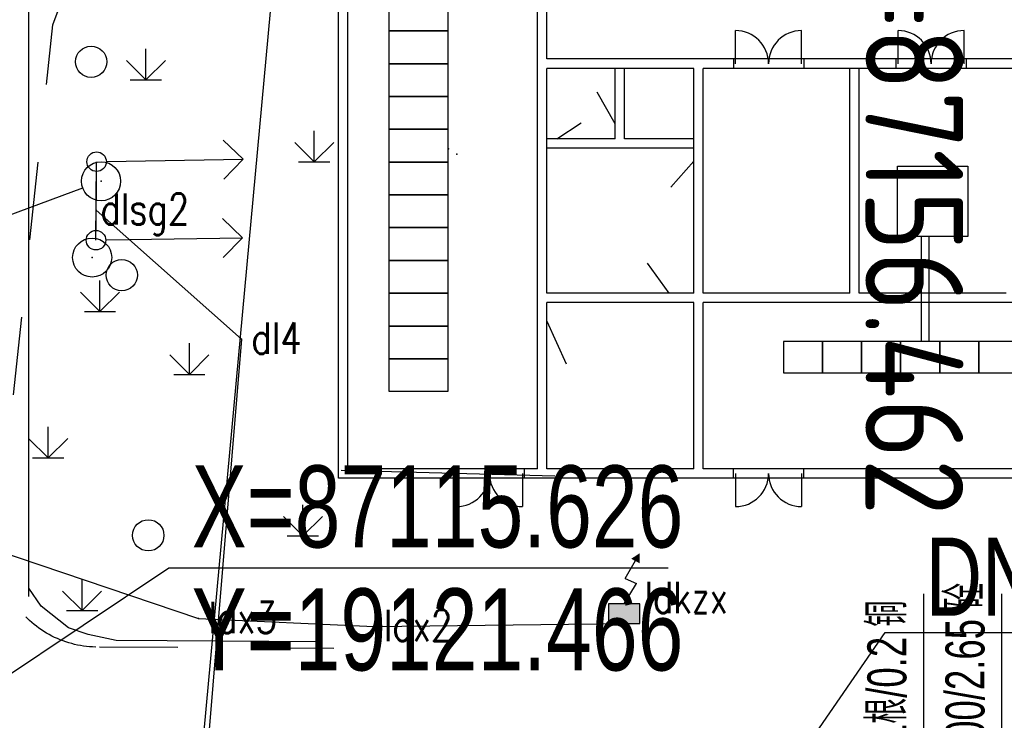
# Model space of a CAD drawing. Header units: millimetres. Extents: x 1371 to 38096, y 232 to 174236.
# Tile 70 of 84: x 19128 to 19153, y 87119 to 87137. Entities that reach past the tile are written whole.
import ezdxf
from ezdxf.enums import TextEntityAlignment as Align

# ---------------------------------------------------------------- set-up
doc = ezdxf.new("R2010")
doc.units = ezdxf.units.MM
doc.header["$LTSCALE"] = 10
doc.linetypes.add('CENTER', pattern=[50.800000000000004, 31.75, -6.35, 6.35, -6.35])
doc.linetypes.add('X6', pattern=[2, 1, -1])
for name, color, linetype in [('0提标-坐标', 3, 'Continuous'), ('DLSS', 30, 'Continuous'), ('dx', 8, 'Continuous'), ('GXYZ', 2, 'Continuous'), ('LOCKUP', 7, 'Continuous'), ('ZBTZ', 8, 'Continuous'), ('坐标', 7, 'Continuous'), ('标注', 7, 'Continuous'), ('电力', 180, 'Continuous'), ('管线标注', 3, 'Continuous'), ('给水', 5, 'Continuous')]:
    doc.layers.add(name, color=color, linetype=linetype)
doc.layers.add('ASSIST', color=7, linetype='Continuous', plot=False)
doc.styles.add('HZ', font='rs.shx', dxfattribs={"width": 0.8, "bigfont": 'hztxt.shx'})
doc.styles.add('SMEDI', font='smsim1.shx', dxfattribs={"width": 0.75, "bigfont": 'smfs.shx'})
doc.styles.add('SMEDI1', font='smsim.shx', dxfattribs={"width": 0.75, "bigfont": 'smfs.shx'})
doc.styles.add('国标', font='gbenor.shx', dxfattribs={"bigfont": 'gbcbig.shx'})
doc.styles.add('宋体', font='smsim1.shx', dxfattribs={"bigfont": 'smfs.shx'})
doc.dimstyles.new('1-700', dxfattribs={"dimscale": 0.7, "dimtxt": 3, "dimasz": 1, "dimexe": 0.5, "dimexo": 0.5, "dimgap": 0, "dimtad": 1, "dimdsep": 46, "dimtxsty": 'SMEDI', "dimblk1": 'ARCHTICK', "dimblk2": 'ARCHTICK', "dimsah": 1, "dimcen": 0, "dimclrd": 7, "dimclre": 7, "dimclrt": 3, "dimazin": 0, "dimtfac": 1, "dimtix": 1, "dimtmove": 2, "dimatfit": 3, "dimldrblk": 'ARCHTICK', "dimfxl": 0, "dimtolj": 1, "dimtzin": 0, "dimarcsym": 0})

# ---------------------------------------------------------------- blocks, each defined once
blk = doc.blocks.new('gc122')
blk.add_circle((0, 0), 0.8)
blk = doc.blocks.new('*U325')
at = {"layer": 'ASSIST', "color": 8, "linetype": 'Continuous', "flags": 128}
blk.add_lwpolyline([(19129.954, 87130.931), (19129.97, 87132.94300000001)], dxfattribs=at)
at = {"layer": 'DLSS', "color": 8, "linetype": 'X6', "ltscale": 0.2, "flags": 128}
for points in [[(19127.42240812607, 87122.98942688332), (19128.845, 87136.45199999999), (19129.693, 87138.601)], [(19136.047, 87120.471), (19129.947, 87120.509)]]:
    blk.add_lwpolyline(points, dxfattribs=at)
blk.add_lwpolyline([(19129.947, 87120.509, -0.1211878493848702), (19128.75569570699, 87120.82945816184, -0.1211878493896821), (19127.849, 87121.666, -0.0682550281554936), (19127.54495072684, 87122.29846011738, -0.0682550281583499), (19127.42240812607, 87122.98942688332)], format="xyb", dxfattribs=at)
at = {"layer": 'dx', "linetype": 'Continuous', "ltscale": 0.5}
for p, q in [((19126.332012, 87131.059519), (19129.616279, 87132.269308)), ((19126.332012, 87131.059519), (19129.61627900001, 87132.269308)), ((19136.236279, 87125.045398), (19141.703293, 87124.894375))]:
    blk.add_line(p, q, dxfattribs=at)
at = {"layer": 'dx', "ltscale": 0.5}
for p, q in [((19136.236279, 87125.045398), (19141.703293, 87124.894375)), ((19128.55033400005, 87121.55658700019), (19128.236279, 87122.02101247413)), ((19129.24633400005, 87121.00358700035), (19128.55033400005, 87121.55658700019)), ((19129.75633400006, 87120.82858700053), (19129.24633400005, 87121.00358700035)), ((19130.47533400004, 87120.67758700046), (19129.75633400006, 87120.82858700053)), ((19135.69033400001, 87120.64258700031), (19130.47533400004, 87120.67758700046))]:
    blk.add_line(p, q, dxfattribs=at)
at = {"layer": 'dx', "linetype": 'Continuous', "ltscale": 0.3}
for centre, radius in [((19130.08546, 87132.442135), 0.4999999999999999), ((19130.08546, 87132.442135), 0.4999999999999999), ((19130.08546, 87132.442135), 0.5), ((19130.08546, 87132.442135), 0.5), ((19129.856868, 87130.487745), 0.4999999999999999), ((19129.856868, 87130.487745), 0.4999999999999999)]:
    blk.add_circle(centre, radius, dxfattribs=at)
at = {"layer": 'dx', "ltscale": 0.3}
for p in [(19139.195323, 87133.134321), (19139.195323, 87133.134321), (19130.08546, 87132.442135), (19130.08546, 87132.442135), (19129.856868, 87130.487745), (19129.856868, 87130.487745)]:
    blk.add_point(p, dxfattribs=at)
at = {"layer": 'GXYZ', "color": 8, "linetype": 'Continuous', "flags": 128}
blk.add_lwpolyline([(19129.95598800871, 87131.18099209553), (19129.96801199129, 87132.69300790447)], dxfattribs=at)
at = {"layer": 'ZBTZ', "color": 8, "ltscale": 0.3}
for p, q in [((19131.23188437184, 87135.0360836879), (19131.23188437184, 87135.83608368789)), ((19130.73188437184, 87135.53608368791), (19131.23188437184, 87135.0360836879)), ((19131.23188437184, 87135.0360836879), (19131.73188437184, 87135.53608368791)), ((19130.83188437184, 87135.0360836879), (19131.63188437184, 87135.0360836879)), ((19135.54376210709, 87132.93527805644), (19135.54376210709, 87133.73527805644)), ((19135.0437621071, 87133.43527805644), (19135.54376210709, 87132.93527805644)), ((19135.54376210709, 87132.93527805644), (19136.0437621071, 87133.43527805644)), ((19135.14376210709, 87132.93527805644), (19135.9437621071, 87132.93527805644)), ((19130.05643415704, 87129.10285811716), (19130.05643415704, 87129.90285811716)), ((19129.55643415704, 87129.60285811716), (19130.05643415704, 87129.10285811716)), ((19130.05643415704, 87129.10285811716), (19130.55643415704, 87129.60285811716)), ((19129.65643415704, 87129.10285811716), (19130.45643415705, 87129.10285811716)), ((19132.34546690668, 87127.4959415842), (19132.34546690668, 87128.2959415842)), ((19131.84546690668, 87127.9959415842), (19132.34546690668, 87127.4959415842)), ((19132.34546690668, 87127.4959415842), (19132.84546690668, 87127.9959415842)), ((19131.94546690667, 87127.4959415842), (19132.74546690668, 87127.4959415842)), ((19128.72903377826, 87125.35515489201), (19128.72903377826, 87126.155154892)), ((19128.22903377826, 87125.85515489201), (19128.72903377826, 87125.35515489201)), ((19128.72903377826, 87125.35515489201), (19129.22903377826, 87125.85515489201)), ((19128.32903377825, 87125.35515489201), (19129.12903377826, 87125.35515489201)), ((19135.25315173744, 87123.35504443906), (19135.25315173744, 87124.15504443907)), ((19134.75315173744, 87123.85504443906), (19135.25315173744, 87123.35504443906)), ((19135.25315173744, 87123.35504443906), (19135.75315173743, 87123.85504443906)), ((19134.85315173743, 87123.35504443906), (19135.65315173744, 87123.35504443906)), ((19129.59902090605, 87121.44409140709), (19129.59902090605, 87122.24409140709)), ((19129.09902090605, 87121.94409140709), (19129.59902090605, 87121.44409140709)), ((19129.59902090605, 87121.44409140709), (19130.09902090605, 87121.94409140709)), ((19129.19902090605, 87121.44409140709), (19129.99902090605, 87121.44409140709))]:
    blk.add_line(p, q, dxfattribs=at)
at = {"layer": '标注', "color": 8, "linetype": 'Continuous', "ltscale": 0.3}
for p, q in [((19151.14391958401, 87121.87548650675), (19151.14391958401, 87115.2572668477)), ((19153.14391958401, 87121.87548650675), (19153.14391958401, 87115.2572668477))]:
    blk.add_line(p, q, dxfattribs=at)
at = {"layer": '电力', "color": 8, "linetype": 'Continuous', "ltscale": 0.3}
for p in [(19129.96015396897, 87131.70486159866), (19133.684, 87128.395, 32.746), (19132.584, 87121.245, 32.563), (19137.075, 87121.039, 32.714), (19143.481, 87121.116, 32.711)]:
    blk.add_point(p, dxfattribs=at)
at = {"layer": 'ZBTZ', "color": 8, "linetype": 'Continuous', "ltscale": 0.3, "xscale": 0.5, "yscale": 0.5}
for p in [(19129.82984945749, 87135.50350843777), (19130.6135996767, 87130.03738520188), (19131.29361702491, 87123.37146557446)]:
    blk.add_blockref('gc122', p, dxfattribs=at)
at = {"layer": '标注', "color": 8, "linetype": 'Continuous', "ltscale": 0.3, "style": '宋体', "width": 0.7}
for s, p in [('电力1孔1根/0.2 铜', (19150.70982741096, 87115.50930129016, 0.3396016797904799)), ('雨水Φ500/2.65 砼', (19152.70982741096, 87115.50930129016, 0.3396016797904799))]:
    blk.add_text(s, height=1, rotation=90, dxfattribs=at).set_placement(p)
at = {"layer": '电力', "color": 8, "linetype": 'Continuous', "ltscale": 0.3, "style": 'HZ', "width": 0.8}
for s, p in [('dlsg2', (19130.067, 87131.33099999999, 32.682)), ('dl4', (19133.934, 87128.02, 32.746)), ('ldkzx', (19143.99976763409, 87121.37868473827, 32.711)), ('ldx3', (19132.834, 87120.87, 32.563)), ('ldx2', (19137.325, 87120.664, 32.714))]:
    blk.add_text(s, height=0.8, dxfattribs=at).set_placement(p)
blk = doc.blocks.new('*U182')
blk.add_line((0, 0), (12.78527531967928, 0))
at = {"style": 'SMEDI1', "width": 0.75}
blk.add_text(' X=87115.626 ', height=2.1, dxfattribs=at).set_placement((3.214697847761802e-17, 0.525))
blk.add_text(' Y=19121.466 ', height=2.1, dxfattribs=at).set_placement((3.214697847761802e-17, -0.525), align=Align.TOP_LEFT)
blk = doc.blocks.new('_ARCHTICK')
at = {"color": 0, "linetype": 'ByBlock', "const_width": 0.15}
blk.add_lwpolyline([(-0.5, -0.5), (0.5, 0.5)], dxfattribs=at)
blk = doc.blocks.new('*U99')
at = {"linetype": 'Continuous'}
for points in [[(0, 0.5), (0.8, 1), (-0.8, 1)], [(0, 0.5), (-0.8, 1), (-0.8, 0)], [(0, 0.5), (0.8, 0), (0.8, 1)], [(0, 0.5), (-0.8, 0), (0.8, 0)]]:
    blk.add_solid(points, dxfattribs=at)
blk = doc.blocks.new('gc129')
for p, q in [((0.0546772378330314, 2.29275099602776), (0.725467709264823, 3.46927507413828)), ((0, 1), (0.6389164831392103, 2.038239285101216)), ((0.05467723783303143, 2.29275099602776), (0.6389164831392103, 2.038239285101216))]:
    blk.add_line(p, q)
blk.add_lwpolyline([(0.8, 3.6, 0, 0.5, 0), (0.5824586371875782, 3.192937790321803, 0.5, 0.5, 0)], format="xyseb")
blk.add_lwpolyline([(-0.8, 0), (0.8, 0), (0.8, 1), (-0.8, 1), (-0.8, 0)], close=True)
at = {"linetype": 'Continuous'}
blk.add_blockref('*U99', (0, 0), dxfattribs=at)
blk = doc.blocks.new('变电所')
at = {"color": 8}
for p, q in [((18778.40008163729, 97236.92391276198), (18778.40008163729, 97253.16391276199)), ((18783.74008163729, 97247.66391276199), (18783.74008163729, 97253.16391276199)), ((18778.64008163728, 97237.16391276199), (18778.64008163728, 97252.92391276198)), ((18783.50008163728, 97237.16391276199), (18783.50008163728, 97252.92391276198)), ((18788.57124301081, 97247.54391276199), (18788.57124301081, 97248.38991276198)), ((18790.26324301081, 97247.54391276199), (18790.26324301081, 97248.38991276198)), ((18792.73265384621, 97247.54391276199), (18792.73265384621, 97248.38991276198)), ((18794.42465384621, 97247.54391276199), (18794.42465384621, 97248.38991276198)), ((18807.34008163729, 97247.66391276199), (18783.74008163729, 97247.66391276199)), ((18790.31724301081, 97247.66391276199), (18788.51724301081, 97247.66391276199)), ((18794.47865384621, 97247.66391276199), (18792.67865384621, 97247.66391276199)), ((18787.50008163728, 97247.42391276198), (18783.74008163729, 97247.42391276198)), ((18783.74008163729, 97241.66391276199), (18783.74008163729, 97247.42391276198)), ((18785.4856396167, 97245.61710868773), (18785.4856396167, 97247.42391276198)), ((18785.7256396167, 97245.61710868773), (18785.7256396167, 97247.42391276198)), ((18787.50008163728, 97241.66391276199), (18787.50008163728, 97247.42391276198)), ((18807.10008163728, 97247.42391276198), (18787.74008163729, 97247.42391276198)), ((18787.74008163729, 97241.66391276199), (18787.74008163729, 97247.42391276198)), ((18791.50008163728, 97241.66391276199), (18791.50008163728, 97247.42391276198)), ((18791.74008163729, 97241.66391276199), (18791.74008163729, 97247.42391276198)), ((18785.4856396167, 97246.00502783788), (18785.03032932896, 97246.81271404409)), ((18783.99194529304, 97245.61710868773), (18784.62145856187, 97246.03188485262)), ((18785.4856396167, 97245.61710868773), (18783.74008163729, 97245.61710868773)), ((18787.50008163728, 97245.61710868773), (18785.7256396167, 97245.61710868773)), ((18787.50008163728, 97245.37710868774), (18783.74008163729, 97245.37710868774)), ((18787.50008163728, 97245.04374785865), (18786.9173874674, 97244.37702027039)), ((18793.33049451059, 97240.42391276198), (18793.33049451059, 97243.11641779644)), ((18793.53049451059, 97240.42391276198), (18793.53049451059, 97243.11641779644)), ((18786.87226107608, 97241.66391276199), (18786.31944697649, 97242.43817311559)), ((18787.50008163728, 97241.66391276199), (18783.74008163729, 97241.66391276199)), ((18791.50008163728, 97241.66391276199), (18787.74008163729, 97241.66391276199)), ((18795.50008163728, 97241.66391276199), (18791.74008163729, 97241.66391276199)), ((18783.74008163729, 97237.16391276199), (18783.74008163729, 97241.42391276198)), ((18787.50008163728, 97241.42391276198), (18783.74008163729, 97241.42391276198)), ((18787.50008163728, 97237.16391276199), (18787.50008163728, 97241.42391276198)), ((18787.74008163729, 97237.16391276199), (18787.74008163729, 97241.42391276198)), ((18807.10008163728, 97241.42391276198), (18787.74008163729, 97241.42391276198)), ((18783.74008163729, 97240.94839787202), (18784.23131714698, 97239.85351253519)), ((18783.50008163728, 97237.16391276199), (18778.64008163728, 97237.16391276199)), ((18787.50008163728, 97237.16391276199), (18783.74008163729, 97237.16391276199)), ((18807.10008163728, 97237.16391276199), (18787.74008163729, 97237.16391276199)), ((18807.34008163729, 97236.92391276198), (18778.40008163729, 97236.92391276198)), ((18783.16878530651, 97236.92391276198), (18781.36878530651, 97236.92391276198)), ((18781.42278530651, 97237.04391276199), (18781.42278530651, 97236.19791276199)), ((18783.11478530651, 97237.04391276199), (18783.11478530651, 97236.19791276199)), ((18790.31724301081, 97236.92391276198), (18788.51724301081, 97236.92391276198)), ((18788.57124301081, 97237.04391276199), (18788.57124301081, 97236.19791276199)), ((18790.26324301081, 97237.04391276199), (18790.26324301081, 97236.19791276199))]:
    blk.add_line(p, q, dxfattribs=at)
at = {"color": 8, "linetype": 'CENTER'}
for p, q in [((18788.51724301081, 97247.66391276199), (18788.51724301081, 97247.42391276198)), ((18790.31724301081, 97247.66391276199), (18790.31724301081, 97247.42391276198)), ((18792.67865384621, 97247.66391276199), (18792.67865384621, 97247.42391276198)), ((18794.47865384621, 97247.66391276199), (18794.47865384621, 97247.42391276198)), ((18781.36878530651, 97236.92391276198), (18781.36878530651, 97237.16391276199)), ((18783.16878530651, 97236.92391276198), (18783.16878530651, 97237.16391276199)), ((18788.51724301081, 97236.92391276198), (18788.51724301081, 97237.16391276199)), ((18790.31724301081, 97236.92391276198), (18790.31724301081, 97237.16391276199))]:
    blk.add_line(p, q, dxfattribs=at)
at = {"color": 8, "const_width": 0.0003}
blk.add_lwpolyline([(18778.40008163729, 97253.16391276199), (18783.74008163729, 97253.16391276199), (18783.74008163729, 97247.66391276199), (18807.34008163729, 97247.66391276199), (18807.34008163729, 97236.92391276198), (18778.40008163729, 97236.92391276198)], close=True, dxfattribs=at)
at = {"color": 8}
for points in [[(18779.70008163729, 97248.38391276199), (18779.70008163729, 97249.22391276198), (18781.20008163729, 97249.22391276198), (18781.20008163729, 97248.38391276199)], [(18779.70008163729, 97247.54391276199), (18779.70008163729, 97248.38391276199), (18781.20008163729, 97248.38391276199), (18781.20008163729, 97247.54391276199)], [(18779.70008163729, 97246.703912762), (18779.70008163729, 97247.54391276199), (18781.20008163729, 97247.54391276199), (18781.20008163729, 97246.703912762)], [(18779.70008163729, 97245.86391276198), (18779.70008163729, 97246.703912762), (18781.20008163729, 97246.703912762), (18781.20008163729, 97245.86391276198)], [(18779.70008163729, 97245.02391276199), (18779.70008163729, 97245.86391276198), (18781.20008163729, 97245.86391276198), (18781.20008163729, 97245.02391276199)], [(18779.70008163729, 97244.18391276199), (18779.70008163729, 97245.02391276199), (18781.20008163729, 97245.02391276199), (18781.20008163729, 97244.18391276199)], [(18792.72008163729, 97244.91641779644), (18794.52008163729, 97244.91641779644), (18794.52008163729, 97243.11641779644), (18792.72008163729, 97243.11641779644)], [(18779.70008163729, 97243.343912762), (18779.70008163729, 97244.18391276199), (18781.20008163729, 97244.18391276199), (18781.20008163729, 97243.343912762)], [(18779.70008163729, 97242.50391276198), (18779.70008163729, 97243.343912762), (18781.20008163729, 97243.343912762), (18781.20008163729, 97242.50391276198)], [(18779.70008163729, 97241.66391276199), (18779.70008163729, 97242.50391276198), (18781.20008163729, 97242.50391276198), (18781.20008163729, 97241.66391276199)], [(18779.70008163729, 97240.82391276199), (18779.70008163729, 97241.66391276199), (18781.20008163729, 97241.66391276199), (18781.20008163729, 97240.82391276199)], [(18779.70008163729, 97239.98391276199), (18779.70008163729, 97240.82391276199), (18781.20008163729, 97240.82391276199), (18781.20008163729, 97239.98391276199)], [(18790.80008163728, 97239.62391276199), (18790.80008163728, 97240.42391276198), (18789.80008163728, 97240.42391276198), (18789.80008163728, 97239.62391276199)], [(18791.80008163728, 97239.62391276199), (18791.80008163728, 97240.42391276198), (18790.80008163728, 97240.42391276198), (18790.80008163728, 97239.62391276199)], [(18792.80008163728, 97239.62391276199), (18792.80008163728, 97240.42391276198), (18791.80008163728, 97240.42391276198), (18791.80008163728, 97239.62391276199)], [(18793.80008163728, 97239.62391276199), (18793.80008163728, 97240.42391276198), (18792.80008163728, 97240.42391276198), (18792.80008163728, 97239.62391276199)], [(18794.80008163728, 97239.62391276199), (18794.80008163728, 97240.42391276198), (18793.80008163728, 97240.42391276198), (18793.80008163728, 97239.62391276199)], [(18795.80008163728, 97239.62391276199), (18795.80008163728, 97240.42391276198), (18794.80008163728, 97240.42391276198), (18794.80008163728, 97239.62391276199)], [(18779.70008163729, 97239.14391276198), (18779.70008163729, 97239.98391276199), (18781.20008163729, 97239.98391276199), (18781.20008163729, 97239.14391276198)]]:
    blk.add_lwpolyline(points, close=True, dxfattribs=at)
for centre, start, end in [((18788.57124301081, 97247.54391276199), 0, 90), ((18790.26324301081, 97247.54391276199), 90, 180), ((18792.73265384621, 97247.54391276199), 0, 90), ((18794.42465384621, 97247.54391276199), 90, 180), ((18781.42278530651, 97237.04391276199), 270, 0), ((18783.11478530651, 97237.04391276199), 180, 270), ((18788.57124301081, 97237.04391276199), 270, 0), ((18790.26324301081, 97237.04391276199), 180, 270)]:
    blk.add_arc(centre, 0.846, start, end, dxfattribs=at)
blk = doc.blocks.new('*U324')
at = {"ltscale": 0.3}
blk.add_line((19128.236279, 87121.80611633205), (19128.236279, 87138.76518375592), dxfattribs=at)
at = {"color": 5, "ltscale": 0.3}
for p in [(19138.98247745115, 87133.27016226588), (19138.98247745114, 87133.27016226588)]:
    blk.add_point(p, dxfattribs=at)
at = {"layer": '电力', "linetype": 'Continuous', "ltscale": 0.3}
for p, q in [((19130.21993821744, 87132.9508599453), (19133.71950573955, 87133.00587956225)), ((19130.20393821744, 87130.93885994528), (19133.70350573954, 87130.99387956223))]:
    blk.add_line(p, q, dxfattribs=at)
at = {"layer": '电力', "linetype": 'Continuous', "flags": 128}
for points in [[(19133.21170757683, 87133.4979578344), (19133.71950573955, 87133.00587956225), (19133.22742746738, 87132.49808139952)], [(19133.19570757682, 87131.48595783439), (19133.70350573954, 87130.99387956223), (19133.21142746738, 87130.4860813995)]]:
    blk.add_lwpolyline(points, dxfattribs=at)
for points, elevation in [([(19129.96015396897, 87131.70486159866), (19133.684, 87128.395), (19130.621, 87091.502), (19127.219, 87086.241), (19118.711, 87055.73199999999), (19116.058, 87031.38), (19117.134, 87022.8), (19118.105, 87011.50300000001), (19134.131, 86994.68899999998), (19146.387, 86991.338), (19170.447, 86993.246)], 32.682), ([(19121.568, 87124.96800000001), (19132.584, 87121.245), (19137.075, 87121.039), (19143.481, 87121.116)], 32.574)]:
    blk.add_lwpolyline(points, dxfattribs=dict(at, elevation=elevation))
at = {"layer": '电力', "linetype": 'Continuous'}
for centre in [(19129.97, 87132.94300000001), (19129.954, 87130.931)]:
    blk.add_ellipse(centre, major_axis=(0.1767766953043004, 0.1767766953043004), ratio=0.9999999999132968, start_param=5.497787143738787, end_param=11.78097245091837, dxfattribs=at)
at = {"layer": '管线标注', "ltscale": 0.3}
for p, q in [((19147.61942662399, 87117.1985025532), (19150.16949564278, 87120.88682740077)), ((19150.16949564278, 87120.88682740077), (19163.65063244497, 87120.88682740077))]:
    blk.add_line(p, q, dxfattribs=at)
at = {"layer": '给水', "linetype": 'Continuous', "elevation": 32.841, "flags": 128}
blk.add_lwpolyline([(19136.002, 87154.02), (19129.92654730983, 87088.08799999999), (19131.364, 87088.08799999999)], dxfattribs=at)
at = {"ltscale": 0.3}
blk.add_blockref('变电所', (357.7621816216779, -10112.09035759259), dxfattribs=at)
at = {"layer": '0提标-坐标', "ltscale": 0.3}
blk.add_blockref('*U182', (19131.82199658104, 87122.5367651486), dxfattribs=at)
at = {"layer": '电力', "linetype": 'Continuous', "ltscale": 0.3, "xscale": 0.5, "yscale": 0.5}
blk.add_blockref('gc129', (19143.481, 87121.116, 32.574), dxfattribs=at)
at = {"layer": '坐标', "insert": (19149.66165055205, 87139.731096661), "char_height": 2.5, "attachment_point": 7, "rotation": 269.9999999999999, "style": '国标'}
blk.add_mtext('X=19134.236\\PY=87156.462', dxfattribs=at)
at = {"layer": '管线标注', "ltscale": 0.3, "style": 'SMEDI', "width": 0.75}
blk.add_text('DN1000空气管', height=2, dxfattribs=at).set_placement((19151.19814743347, 87121.31256623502))
at = {"layer": '0提标-坐标'}
blk.add_leader([(19121.4659247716, 87115.62551047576), (19131.82199658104, 87122.5367651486)], dimstyle='1-700', dxfattribs=at)
blk = doc.blocks.new('*U327')
at = {"layer": 'LOCKUP', "ltscale": 0.3}
for name in ['*U324', '*U325']:
    blk.add_blockref(name, (0, 0), dxfattribs=at)

msp = doc.modelspace()

# ---------------------------------------------------------------- block references
at = {"layer": 'LOCKUP', "ltscale": 0.3}
msp.add_blockref('*U327', (0, 0), dxfattribs=at)

doc.saveas('drawing.dxf')
